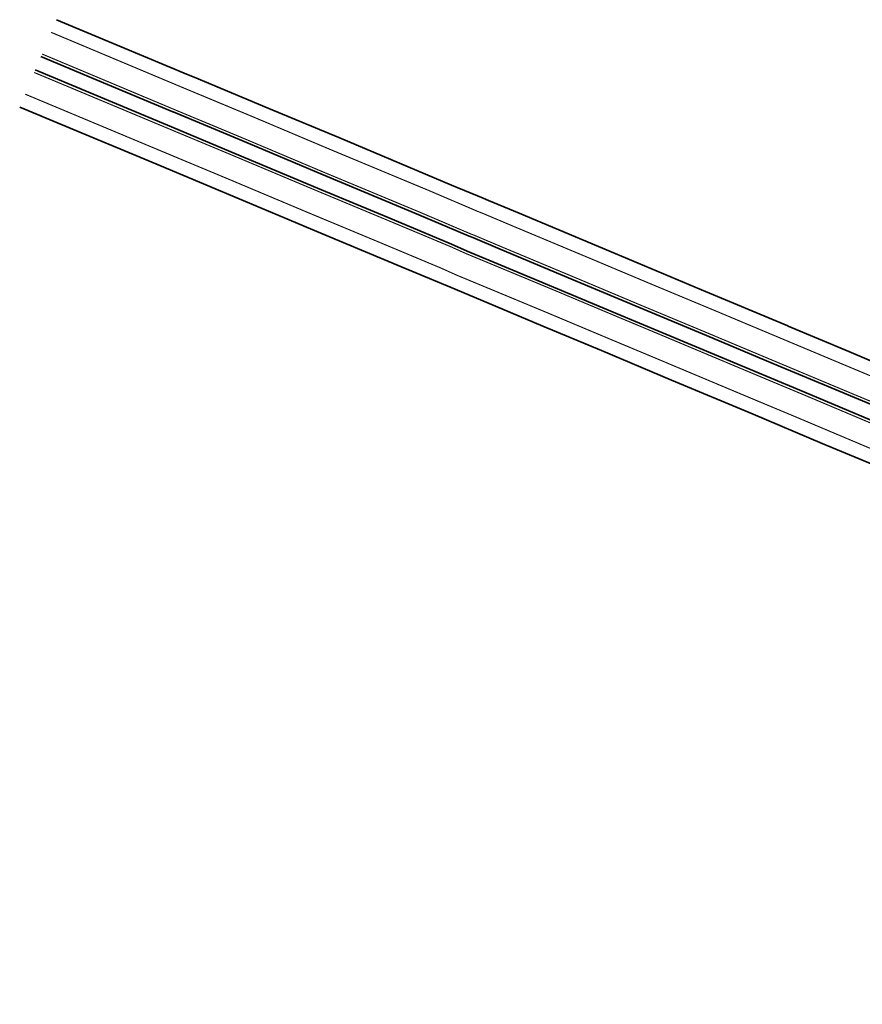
# Model space of a CAD drawing. Header units: metres. Extents: x 169570 to 170928, y 405716 to 407594.
# Tile 1 of 17: x 169570 to 169686, y 406976 to 407112. Entities that reach past the tile are written whole.
import ezdxf

# ---------------------------------------------------------------- set-up
doc = ezdxf.new("R2010")
doc.units = ezdxf.units.M
doc.layers.add('N-WE-VH-KANTVERHARDING-G', color=210, linetype='Continuous', lineweight=35)
doc.layers.add('N-WE-VW-MARKERING_LANGS_STREEP_DOORGETROKKEN_15-G', color=7, linetype='Continuous', lineweight=13)

msp = doc.modelspace()

# ---------------------------------------------------------------- linework, layer by layer
at = {"layer": 'N-WE-VH-KANTVERHARDING-G', "transparency": 33554687, "flags": 128}
for points in [[(169710.144, 407054.471), (169709.563, 407054.705), (169699.19, 407059.003), (169693.905, 407061.753), (169693.932, 407062.288), (169684.288, 407066.399), (169675.906, 407069.916), (169675.851, 407069.94), (169663.892, 407074.941), (169655.155, 407078.645), (169638.666, 407085.52), (169634.427, 407087.291), (169633.706, 407087.616), (169629.315, 407089.439), (169613.723, 407096.014), (169604.02, 407100.028), (169593.706, 407104.368), (169592.901, 407104.703), (169583.628, 407108.558), (169574.665, 407112.31)], [(169569.574, 407100.226), (169575.464, 407097.778), (169587.861, 407092.591), (169588.97, 407092.129), (169608.621, 407083.878), (169609.244, 407083.628), (169622.483, 407078.081), (169629.247, 407075.264), (169634.202, 407073.185), (169641.933, 407069.923), (169650.039, 407066.533), (169659.758, 407062.45), (169671.02, 407057.712), (169680.587, 407053.689), (169688.926, 407050.201), (169689.266, 407050.648), (169705.295, 407044.436)]]:
    msp.add_lwpolyline(points, dxfattribs=at)
at = {"layer": 'N-WE-VH-KANTVERHARDING-G', "transparency": 33554687}
for points in [[(169929.011, 406979.673, 0.1091317), (169807.182, 407022.854, -0.0465903), (169752.628, 407034.844), (169738.019, 407039.514, -0.0216131), (169705.582, 407051.453), (169691.782, 407057.221), (169682.537, 407061.085), (169673.783, 407064.756), (169664.599, 407068.61), (169655.406, 407072.44), (169646.704, 407076.102), (169636.058, 407080.555), (169632.242, 407082.168), (169631.761, 407082.349), (169624.793, 407085.324), (169611.568, 407090.829), (169600.311, 407095.583), (169590.803, 407099.543), (169590.749, 407099.566), (169579.743, 407104.186), (169572.518, 407107.219)], [(169571.732, 407105.35), (169590.022, 407097.701), (169599.358, 407093.807), (169610.779, 407089.002), (169621.082, 407084.709), (169629.325, 407081.258), (169631.469, 407080.294), (169636.681, 407078.132), (169643.989, 407075.095), (169652.228, 407071.632), (169658.415, 407069.046), (169666.229, 407065.764), (169672.961, 407062.939), (169678.067, 407060.81), (169691.035, 407055.333), (169699.5, 407051.758, 0.0225467), (169741.768, 407036.111), (169753.785, 407032.269, 0.0070717), (169769.747, 407027.413), (169804.326, 407022.189, 0.0072051), (169820.861, 407018.707, -0.0839107), (169923.873, 406979.861, 0.0472197)]]:
    msp.add_lwpolyline(points, format="xyb", dxfattribs=at)
at = {"layer": 'N-WE-VW-MARKERING_LANGS_STREEP_DOORGETROKKEN_15-G', "const_width": 0.15, "flags": 128}
for points in [[(169732.601, 407045.115, -0.0172804), (169706.98, 407054.798), (169683.937, 407064.429), (169675.185, 407068.099), (169665.997, 407071.954), (169656.806, 407075.784), (169648.106, 407079.445), (169637.463, 407083.897), (169633.587, 407085.535), (169633.112, 407085.714), (169626.201, 407088.664), (169612.97, 407094.172), (169601.713, 407098.926), (169592.21, 407102.884), (169592.161, 407102.905), (169581.146, 407107.528), (169573.921, 407110.561)], [(169934.477, 406976.16, 0.0580424), (169931.719, 406978.407, 0.1116344), (169807.229, 407023.226, -0.0465903), (169752.742, 407035.201), (169738.134, 407039.872, -0.0216131), (169705.727, 407051.799), (169682.682, 407061.431), (169673.928, 407065.102), (169664.744, 407068.956), (169655.551, 407072.786), (169646.849, 407076.448), (169636.203, 407080.901), (169632.381, 407082.516), (169631.901, 407082.697), (169624.939, 407085.67), (169611.713, 407091.175), (169600.456, 407095.929), (169590.949, 407099.889), (169590.895, 407099.911), (169579.888, 407104.532), (169572.663, 407107.565)], [(169571.587, 407105.004), (169589.878, 407097.355), (169599.213, 407093.461), (169610.634, 407088.656), (169620.937, 407084.363), (169629.176, 407080.914), (169631.32, 407079.95), (169636.537, 407077.786), (169643.844, 407074.749), (169652.083, 407071.286), (169658.27, 407068.7), (169666.084, 407065.418), (169672.816, 407062.593), (169677.922, 407060.464), (169690.889, 407054.988), (169699.354, 407051.412, 0.0225467), (169741.653, 407035.754), (169753.67, 407031.912, 0.0070809), (169769.664, 407027.047), (169804.26, 407021.82, 0.0071981), (169820.789, 407018.339, -0.0839107), (169923.685, 406979.537, 0.1128302), (169934.477, 406976.16)], [(169570.333, 407102.006), (169588.624, 407094.357), (169597.957, 407090.464), (169609.379, 407085.658), (169619.685, 407081.364), (169627.882, 407077.932), (169630.031, 407076.966), (169635.292, 407074.784), (169642.591, 407071.75), (169650.827, 407068.289), (169657.014, 407065.703), (169664.825, 407062.422), (169671.562, 407059.595), (169676.664, 407057.467), (169689.625, 407051.994), (169698.09, 407048.418, 0.0205295), (169736.8, 407033.911, 0.0083977), (169756.049, 407027.941)]]:
    msp.add_lwpolyline(points, format="xyb", dxfattribs=at)

doc.saveas('drawing.dxf')
